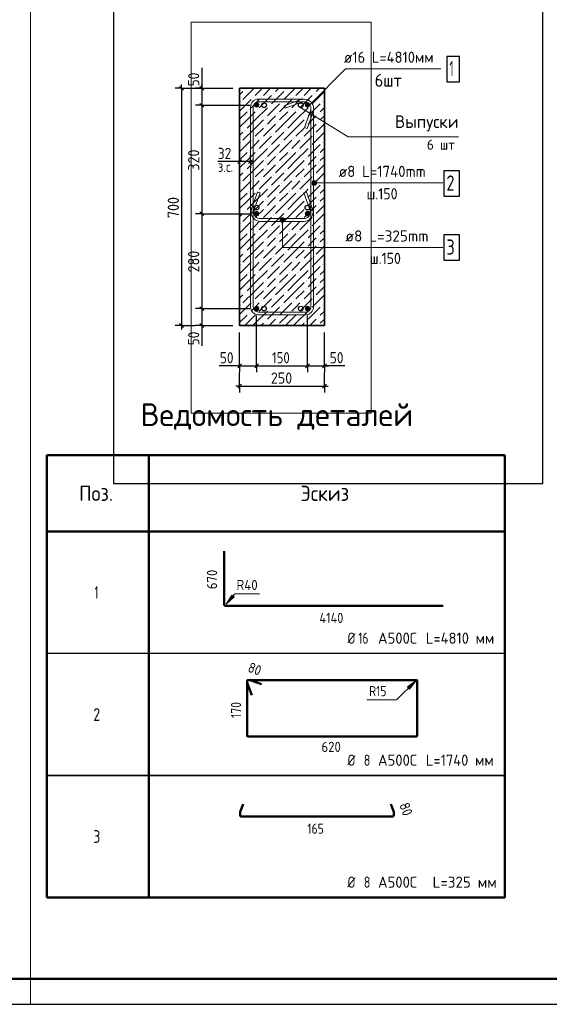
# Model space of a CAD drawing. Header units: millimetres. Extents: x 0 to 50400, y 0 to 35652.
# Tile 3 of 8: x 14958 to 27448, y 0 to 23239. Entities that reach past the tile are written whole.
import ezdxf

# ---------------------------------------------------------------- set-up
doc = ezdxf.new("R2010")
doc.units = ezdxf.units.MM
doc.linetypes.add('______2', pattern=[324, 240, -84])
for name, color, linetype, lineweight in [('Standard', 7, 'Continuous', 25), ('ДОП Верх по Х', 7, 'Continuous', 25), ('ЖБ Пилон', 7, 'Continuous', 35), ('Позиционная метка диаметр_ шаг', 7, 'Continuous', 13), ('Позиционная метка линия выноска', 7, 'Continuous', 13), ('Размерная линия_ общее', 7, 'Continuous', 13)]:
    doc.layers.add(name, color=color, linetype=linetype, lineweight=lineweight)
doc.layers.add('Размерная выноска', color=7, linetype='Continuous')
doc.layers.add('Стена фоновая арматура Х1', color=7, linetype='______2', true_color=0xa0a0a0)
doc.layers.add('Стена Хомут', color=7, linetype='______2', true_color=0xa0a0a0)
doc.styles.add('ISOCPEUR', font='txt')

msp = doc.modelspace()

# ---------------------------------------------------------------- hatches: boundary and pattern name
at = {"layer": 'Standard', "linetype": 'Continuous', "lineweight": 13, "transparency": 33554687}
for points in [[(19962, 9660), (19831, 9442), (20018, 9615)], [(24153, 7439), (24306, 7643), (24102, 7490)]]:
    msp.add_hatch(color=7, dxfattribs=at).paths.add_polyline_path(points)
at = {"layer": 'ЖБ Пилон', "linetype": 'Continuous', "lineweight": 18, "transparency": 33554687}
for points in [[(20272, 21585), (20264, 21593), (20272, 21601), (20280, 21593)], [(20464, 21393), (20456, 21401), (20464, 21409), (20472, 21401)], [(20656, 21393), (20648, 21401), (20656, 21409), (20664, 21401)], [(20944, 21489), (20936, 21497), (20944, 21505), (20952, 21497)], [(21232, 21585), (21224, 21593), (21232, 21601), (21240, 21593)], [(21424, 21393), (21416, 21401), (21424, 21409), (21432, 21401)], [(21616, 21393), (21608, 21401), (21616, 21409), (21624, 21401)], [(21904, 21489), (21896, 21497), (21904, 21505), (21912, 21497)], [(20176, 21297), (20168, 21305), (20176, 21313), (20184, 21305)], [(20848, 21201), (20840, 21209), (20848, 21217), (20856, 21209)], [(21136, 21297), (21128, 21305), (21136, 21313), (21144, 21305)], [(21808, 21201), (21800, 21209), (21808, 21217), (21816, 21209)], [(22096, 21297), (22088, 21305), (22096, 21313), (22104, 21305)], [(20368, 21105), (20360, 21113), (20368, 21121), (20376, 21113)], [(20560, 21105), (20552, 21113), (20560, 21121), (20568, 21113)], [(20752, 20913), (20744, 20921), (20752, 20929), (20760, 20921)], [(21040, 21009), (21032, 21017), (21040, 21025), (21048, 21017)], [(21328, 21105), (21320, 21113), (21328, 21121), (21336, 21113)], [(21520, 21105), (21512, 21113), (21520, 21121), (21528, 21113)], [(21712, 20913), (21704, 20921), (21712, 20929), (21720, 20921)], [(22000, 21009), (21992, 21017), (22000, 21025), (22008, 21017)], [(20752, 20721), (20744, 20729), (20752, 20737), (20760, 20729)], [(21040, 20817), (21032, 20825), (21040, 20833), (21048, 20825)], [(21712, 20721), (21704, 20729), (21712, 20737), (21720, 20729)], [(22000, 20817), (21992, 20825), (22000, 20833), (22008, 20825)], [(20272, 20625), (20264, 20633), (20272, 20641), (20280, 20633)], [(20944, 20529), (20936, 20537), (20944, 20545), (20952, 20537)], [(21232, 20625), (21224, 20633), (21232, 20641), (21240, 20633)], [(21904, 20529), (21896, 20537), (21904, 20545), (21912, 20537)], [(20176, 20337), (20168, 20345), (20176, 20353), (20184, 20345)], [(20464, 20433), (20456, 20441), (20464, 20449), (20472, 20441)], [(20656, 20433), (20648, 20441), (20656, 20449), (20664, 20441)], [(20848, 20241), (20840, 20249), (20848, 20257), (20856, 20249)], [(21136, 20337), (21128, 20345), (21136, 20353), (21144, 20345)], [(21424, 20433), (21416, 20441), (21424, 20449), (21432, 20441)], [(21616, 20433), (21608, 20441), (21616, 20449), (21624, 20441)], [(21808, 20241), (21800, 20249), (21808, 20257), (21816, 20249)], [(22096, 20337), (22088, 20345), (22096, 20353), (22104, 20345)], [(20368, 20145), (20360, 20153), (20368, 20161), (20376, 20153)], [(20560, 20145), (20552, 20153), (20560, 20161), (20568, 20153)], [(21040, 20049), (21032, 20057), (21040, 20065), (21048, 20057)], [(21328, 20145), (21320, 20153), (21328, 20161), (21336, 20153)], [(21520, 20145), (21512, 20153), (21520, 20161), (21528, 20153)], [(22000, 20049), (21992, 20057), (22000, 20065), (22008, 20057)], [(20752, 19953), (20744, 19961), (20752, 19969), (20760, 19961)], [(20752, 19761), (20744, 19769), (20752, 19777), (20760, 19769)], [(21040, 19857), (21032, 19865), (21040, 19873), (21048, 19865)], [(21712, 19953), (21704, 19961), (21712, 19969), (21720, 19961)], [(21712, 19761), (21704, 19769), (21712, 19777), (21720, 19769)], [(22000, 19857), (21992, 19865), (22000, 19873), (22008, 19865)], [(20272, 19665), (20264, 19673), (20272, 19681), (20280, 19673)], [(20944, 19569), (20936, 19577), (20944, 19585), (20952, 19577)], [(21232, 19665), (21224, 19673), (21232, 19681), (21240, 19673)], [(21904, 19569), (21896, 19577), (21904, 19585), (21912, 19577)], [(20176, 19377), (20168, 19385), (20176, 19393), (20184, 19385)], [(20464, 19473), (20456, 19481), (20464, 19489), (20472, 19481)], [(20656, 19473), (20648, 19481), (20656, 19489), (20664, 19481)], [(20848, 19281), (20840, 19289), (20848, 19297), (20856, 19289)], [(21136, 19377), (21128, 19385), (21136, 19393), (21144, 19385)], [(21424, 19473), (21416, 19481), (21424, 19489), (21432, 19481)], [(21616, 19473), (21608, 19481), (21616, 19489), (21624, 19481)], [(21808, 19281), (21800, 19289), (21808, 19297), (21816, 19289)], [(22096, 19377), (22088, 19385), (22096, 19393), (22104, 19385)], [(20368, 19185), (20360, 19193), (20368, 19201), (20376, 19193)], [(20560, 19185), (20552, 19193), (20560, 19201), (20568, 19193)], [(21040, 19089), (21032, 19097), (21040, 19105), (21048, 19097)], [(21328, 19185), (21320, 19193), (21328, 19201), (21336, 19193)], [(21520, 19185), (21512, 19193), (21520, 19201), (21528, 19193)], [(22000, 19089), (21992, 19097), (22000, 19105), (22008, 19097)], [(20752, 18993), (20744, 19001), (20752, 19009), (20760, 19001)], [(21040, 18897), (21032, 18905), (21040, 18913), (21048, 18905)], [(21712, 18993), (21704, 19001), (21712, 19009), (21720, 19001)], [(22000, 18897), (21992, 18905), (22000, 18913), (22008, 18905)], [(20272, 18705), (20264, 18713), (20272, 18721), (20280, 18713)], [(20752, 18801), (20744, 18809), (20752, 18817), (20760, 18809)], [(20944, 18609), (20936, 18617), (20944, 18625), (20952, 18617)], [(21232, 18705), (21224, 18713), (21232, 18721), (21240, 18713)], [(21712, 18801), (21704, 18809), (21712, 18817), (21720, 18809)], [(21904, 18609), (21896, 18617), (21904, 18625), (21912, 18617)], [(20176, 18417), (20168, 18425), (20176, 18433), (20184, 18425)], [(20464, 18513), (20456, 18521), (20464, 18529), (20472, 18521)], [(20656, 18513), (20648, 18521), (20656, 18529), (20664, 18521)], [(21136, 18417), (21128, 18425), (21136, 18433), (21144, 18425)], [(21424, 18513), (21416, 18521), (21424, 18529), (21432, 18521)], [(21616, 18513), (21608, 18521), (21616, 18529), (21624, 18521)], [(22096, 18417), (22088, 18425), (22096, 18433), (22104, 18425)], [(20368, 18225), (20360, 18233), (20368, 18241), (20376, 18233)], [(20560, 18225), (20552, 18233), (20560, 18241), (20568, 18233)], [(20848, 18321), (20840, 18329), (20848, 18337), (20856, 18329)], [(21040, 18129), (21032, 18137), (21040, 18145), (21048, 18137)], [(21328, 18225), (21320, 18233), (21328, 18241), (21336, 18233)], [(21520, 18225), (21512, 18233), (21520, 18241), (21528, 18233)], [(21808, 18321), (21800, 18329), (21808, 18337), (21816, 18329)], [(22000, 18129), (21992, 18137), (22000, 18145), (22008, 18137)], [(20752, 18033), (20744, 18041), (20752, 18049), (20760, 18041)], [(21040, 17937), (21032, 17945), (21040, 17953), (21048, 17945)], [(21712, 18033), (21704, 18041), (21712, 18049), (21720, 18041)], [(22000, 17937), (21992, 17945), (22000, 17953), (22008, 17945)], [(20272, 17745), (20264, 17753), (20272, 17761), (20280, 17753)], [(20752, 17841), (20744, 17849), (20752, 17857), (20760, 17849)], [(20944, 17649), (20936, 17657), (20944, 17665), (20952, 17657)], [(21232, 17745), (21224, 17753), (21232, 17761), (21240, 17753)], [(21712, 17841), (21704, 17849), (21712, 17857), (21720, 17849)], [(21904, 17649), (21896, 17657), (21904, 17665), (21912, 17657)], [(20176, 17457), (20168, 17465), (20176, 17473), (20184, 17465)], [(20464, 17553), (20456, 17561), (20464, 17569), (20472, 17561)], [(20656, 17553), (20648, 17561), (20656, 17569), (20664, 17561)], [(21136, 17457), (21128, 17465), (21136, 17473), (21144, 17465)], [(21424, 17553), (21416, 17561), (21424, 17569), (21432, 17561)], [(21616, 17553), (21608, 17561), (21616, 17569), (21624, 17561)], [(22096, 17457), (22088, 17465), (22096, 17473), (22104, 17465)], [(20368, 17265), (20360, 17273), (20368, 17281), (20376, 17273)], [(20560, 17265), (20552, 17273), (20560, 17281), (20568, 17273)], [(20848, 17361), (20840, 17369), (20848, 17377), (20856, 17369)], [(21328, 17265), (21320, 17273), (21328, 17281), (21336, 17273)], [(21520, 17265), (21512, 17273), (21520, 17281), (21528, 17273)], [(21808, 17361), (21800, 17369), (21808, 17377), (21816, 17369)], [(20752, 17073), (20744, 17081), (20752, 17089), (20760, 17081)], [(21040, 17169), (21032, 17177), (21040, 17185), (21048, 17177)], [(21040, 16977), (21032, 16985), (21040, 16993), (21048, 16985)], [(21712, 17073), (21704, 17081), (21712, 17089), (21720, 17081)], [(22000, 17169), (21992, 17177), (22000, 17185), (22008, 17177)], [(22000, 16977), (21992, 16985), (22000, 16993), (22008, 16985)], [(20272, 16785), (20264, 16793), (20272, 16801), (20280, 16793)], [(20752, 16881), (20744, 16889), (20752, 16897), (20760, 16889)], [(21232, 16785), (21224, 16793), (21232, 16801), (21240, 16793)], [(21712, 16881), (21704, 16889), (21712, 16897), (21720, 16889)], [(20176, 16497), (20168, 16505), (20176, 16513), (20184, 16505)], [(20464, 16593), (20456, 16601), (20464, 16609), (20472, 16601)], [(20656, 16593), (20648, 16601), (20656, 16609), (20664, 16601)], [(20944, 16689), (20936, 16697), (20944, 16705), (20952, 16697)], [(21136, 16497), (21128, 16505), (21136, 16513), (21144, 16505)], [(21424, 16593), (21416, 16601), (21424, 16609), (21432, 16601)], [(21616, 16593), (21608, 16601), (21616, 16609), (21624, 16601)], [(21904, 16689), (21896, 16697), (21904, 16705), (21912, 16697)], [(22096, 16497), (22088, 16505), (22096, 16513), (22104, 16505)], [(20368, 16305), (20360, 16313), (20368, 16321), (20376, 16313)], [(20560, 16305), (20552, 16313), (20560, 16321), (20568, 16313)], [(20848, 16401), (20840, 16409), (20848, 16417), (20856, 16409)], [(21328, 16305), (21320, 16313), (21328, 16321), (21336, 16313)], [(21520, 16305), (21512, 16313), (21520, 16321), (21528, 16313)], [(21808, 16401), (21800, 16409), (21808, 16417), (21816, 16409)], [(20752, 16113), (20744, 16121), (20752, 16129), (20760, 16121)], [(21040, 16209), (21032, 16217), (21040, 16225), (21048, 16217)], [(21712, 16113), (21704, 16121), (21712, 16129), (21720, 16121)], [(22000, 16209), (21992, 16217), (22000, 16225), (22008, 16217)], [(21036, 16020), (21032, 16025), (21040, 16033), (21048, 16025), (21043, 16020)], [(21996, 16020), (21992, 16025), (22000, 16033), (22008, 16025), (22003, 16020)]]:
    msp.add_hatch(color=7, dxfattribs=at).paths.add_polyline_path(points, flags=16)
at = {"layer": 'Позиционная метка линия выноска', "linetype": 'Continuous', "lineweight": 13, "transparency": 33554687}
for points in [[(21862, 19359), (21862, 19413), (21855, 19386)], [(21862, 19413), (21882, 19339), (21882, 19432)], [(21862, 19413), (21862, 19359), (21882, 19339)], [(21882, 19432), (21909, 19332), (21909, 19440)], [(21882, 19432), (21882, 19339), (21909, 19332)], [(21909, 19440), (21909, 19332), (21936, 19339)], [(21909, 19440), (21936, 19339), (21936, 19432)], [(21936, 19432), (21936, 19339), (21955, 19359)], [(21936, 19432), (21955, 19359), (21955, 19413)], [(21955, 19413), (21955, 19359), (21963, 19386)], [(21200, 18538), (21107, 18538), (21100, 18511)], [(21200, 18538), (21100, 18511), (21208, 18511)], [(21208, 18511), (21100, 18511), (21107, 18484)], [(21181, 18558), (21127, 18558), (21107, 18538)], [(21181, 18558), (21107, 18538), (21200, 18538)], [(21208, 18511), (21107, 18484), (21200, 18484)], [(21200, 18484), (21107, 18484), (21127, 18465)], [(21127, 18558), (21181, 18558), (21154, 18565)], [(21200, 18484), (21127, 18465), (21181, 18465)], [(21181, 18465), (21127, 18465), (21154, 18457)]]:
    msp.add_hatch(color=7, dxfattribs=at).paths.add_polyline_path(points)
at = {"layer": 'Стена фоновая арматура Х1', "linetype": 'Continuous', "lineweight": 18, "transparency": 33554687}
for points in [[(20609, 21229), (20605, 21254), (20591, 21275), (20570, 21288), (20545, 21293), (20521, 21288), (20500, 21275), (20486, 21254), (20481, 21229), (20486, 21205), (20500, 21184), (20521, 21170), (20545, 21165), (20570, 21170), (20591, 21184), (20605, 21205)], [(21809, 21229), (21805, 21254), (21791, 21275), (21770, 21288), (21745, 21293), (21721, 21288), (21700, 21275), (21686, 21254), (21681, 21229), (21686, 21205), (21700, 21184), (21721, 21170), (21745, 21165), (21770, 21170), (21791, 21184), (21805, 21205)], [(20609, 18660), (20605, 18685), (20591, 18706), (20570, 18720), (20545, 18724), (20521, 18720), (20500, 18706), (20486, 18685), (20481, 18660), (20486, 18636), (20500, 18615), (20521, 18601), (20545, 18596), (20570, 18601), (20591, 18615), (20605, 18636)], [(21809, 18660), (21805, 18685), (21791, 18706), (21770, 18720), (21745, 18724), (21721, 18720), (21700, 18706), (21686, 18685), (21681, 18660), (21686, 18636), (21700, 18615), (21721, 18601), (21745, 18596), (21770, 18601), (21791, 18615), (21805, 18636)], [(20609, 16420), (20605, 16445), (20591, 16466), (20570, 16480), (20545, 16484), (20521, 16480), (20500, 16466), (20486, 16445), (20481, 16420), (20486, 16396), (20500, 16375), (20521, 16361), (20545, 16356), (20570, 16361), (20591, 16375), (20605, 16396)], [(21809, 16420), (21805, 16445), (21791, 16466), (21770, 16480), (21745, 16484), (21721, 16480), (21700, 16466), (21686, 16445), (21681, 16420), (21686, 16396), (21700, 16375), (21721, 16361), (21745, 16356), (21770, 16361), (21791, 16375), (21805, 16396)]]:
    msp.add_hatch(color=7, dxfattribs=at).paths.add_polyline_path(points)

# ---------------------------------------------------------------- linework, layer by layer
at = {"layer": 'Standard', "color": 7, "linetype": 'Continuous', "lineweight": -3, "transparency": 33554687}
for p, q in [((18773, 21620), (18623, 21620)), ((18773, 21620), (18773, 21710)), ((18773, 21620), (18923, 21620)), ((18773, 21620), (19985, 21620)), ((18773, 21620), (18773, 16020)), ((19253, 21620), (19103, 21620)), ((19253, 21620), (19253, 21710)), ((19253, 21620), (19403, 21620)), ((19253, 21620), (19985, 21620)), ((19253, 21620), (19253, 21220)), ((19253, 21220), (19103, 21220)), ((19253, 21220), (19403, 21220)), ((19253, 21220), (20385, 21220)), ((19253, 21220), (19253, 18660)), ((20145, 19890), (20145, 20040)), ((20402, 19890), (20402, 20040)), ((20145, 19890), (20055, 19890)), ((20145, 19890), (20145, 19740)), ((20402, 19890), (20145, 19890)), ((20402, 19890), (20402, 19740)), ((20402, 19890), (20492, 19890)), ((19253, 18660), (19103, 18660)), ((19253, 18660), (19403, 18660)), ((19253, 18660), (20385, 18660)), ((19253, 18660), (19253, 16420)), ((19253, 16420), (19103, 16420)), ((19253, 16420), (19403, 16420)), ((19253, 16420), (20385, 16420)), ((19253, 16420), (19253, 16020)), ((18773, 16020), (18623, 16020)), ((18773, 16020), (18923, 16020)), ((18773, 16020), (19093, 16020)), ((18773, 16020), (18773, 15930)), ((19253, 16020), (19103, 16020)), ((19253, 16020), (19403, 16020)), ((19253, 16020), (19985, 16020)), ((19253, 16020), (19253, 15930)), ((20145, 15069), (20145, 15219)), ((20545, 15069), (20545, 15219)), ((21745, 15069), (21745, 15219)), ((22145, 15069), (22145, 15219)), ((20145, 15069), (20055, 15069)), ((20145, 15069), (20145, 14919)), ((20145, 15069), (20545, 15069)), ((20145, 14589), (20145, 14909)), ((20545, 15069), (20545, 14919)), ((20545, 15069), (21745, 15069)), ((21745, 15069), (21745, 14919)), ((21745, 15069), (22145, 15069)), ((22145, 15069), (22145, 14919)), ((22145, 15069), (22235, 15069)), ((22145, 14589), (22145, 14909)), ((20145, 14589), (20145, 14739)), ((22145, 14589), (22145, 14739)), ((20145, 14589), (20055, 14589)), ((20145, 14589), (20145, 14439)), ((20145, 14589), (22145, 14589)), ((22145, 14589), (22145, 14439)), ((22145, 14589), (22235, 14589)), ((26400, 8280), (15600, 8280)), ((26400, 5400), (15600, 5400)), ((15600, 5400), (26400, 5400))]:
    msp.add_line(p, q, dxfattribs=at)
at = {"layer": 'Standard', "color": 7, "linetype": 'Continuous', "lineweight": 25, "transparency": 33554687}
for p, q in [((18728, 21665), (18818, 21575)), ((19208, 21665), (19298, 21575)), ((19208, 21265), (19298, 21175)), ((20190, 19935), (20100, 19845)), ((20447, 19935), (20357, 19845)), ((19208, 18705), (19298, 18615)), ((19208, 16465), (19298, 16375)), ((18728, 16065), (18818, 15975)), ((19208, 16065), (19298, 15975)), ((20100, 15024), (20190, 15114)), ((20500, 15024), (20590, 15114)), ((21700, 15024), (21790, 15114)), ((22100, 15024), (22190, 15114)), ((20100, 14544), (20190, 14634)), ((22100, 14544), (22190, 14634))]:
    msp.add_line(p, q, dxfattribs=at)
at = {"layer": 'Standard', "color": 7, "linetype": 'Continuous', "lineweight": 50, "transparency": 33554687}
for p, q in [((15600, 12960), (26400, 12960)), ((15600, 2520), (15600, 12960)), ((18000, 2520), (18000, 12960)), ((26400, 5400), (26400, 12960)), ((26400, 2520), (26400, 12960)), ((26400, 11160), (15600, 11160)), ((15600, 2520), (26400, 2520))]:
    msp.add_line(p, q, dxfattribs=at)
at = {"layer": 'Standard', "color": 7, "linetype": 'Continuous', "lineweight": 13, "transparency": 33554687}
for p, q in [((19962, 9660), (19831, 9442)), ((19831, 9442), (20018, 9615)), ((20018, 9615), (19962, 9660)), ((19990, 9638), (20001, 9652)), ((19831, 9442), (19831, 9442)), ((19831, 9442), (19831, 9442)), ((19831, 9442), (19831, 9442)), ((24306, 7643), (24102, 7490)), ((24102, 7490), (24153, 7439)), ((24128, 7465), (24115, 7452)), ((24153, 7439), (24306, 7643)), ((24306, 7643), (24306, 7643)), ((24306, 7643), (24306, 7643)), ((24306, 7643), (24306, 7643))]:
    msp.add_line(p, q, dxfattribs=at)
at = {"layer": 'Standard', "color": 7, "linetype": 'Continuous', "lineweight": 25, "transparency": 33554687}
msp.add_lwpolyline([(0, 0), (50400, 0), (50400, 35640), (0, 35640), (0, 0)], close=True, dxfattribs=at)
at = {"layer": 'Standard', "color": 220, "linetype": 'Continuous', "lineweight": 13, "transparency": 33554687}
for points in [[(50400, 35640), (0, 35640), (0, 0), (50400, 0), (50400, 35640)], [(50400, 35640), (15209, 35640), (15209, 0), (50400, 0), (50400, 35640)]]:
    msp.add_lwpolyline(points, dxfattribs=at)
at = {"layer": 'Standard', "color": 7, "linetype": 'Continuous', "lineweight": -3, "transparency": 33554687}
for points in [[(17169, 35652), (17169, 12290), (27296, 12290), (27296, 35652)], [(20545, 15069), (20545, 15090), (20545, 15090), (20545, 15090), (20545, 15090), (20545, 16260)], [(21745, 15069), (21745, 15090), (21745, 15090), (21745, 16260)], [(20145, 15069), (20145, 15090), (20145, 15090), (20145, 15090), (20145, 15090), (20145, 15860)], [(22145, 15069), (22145, 15090), (22145, 15090), (22145, 15860)]]:
    msp.add_lwpolyline(points, dxfattribs=at)
at = {"layer": 'Standard', "color": 7, "linetype": 'Continuous', "lineweight": 50, "transparency": 33554687}
msp.add_lwpolyline([(2400, 35040), (49800, 35040), (49800, 600), (2400, 600), (2400, 35040)], close=True, dxfattribs=at)
at = {"layer": 'Standard', "color": 254, "linetype": 'Continuous', "lineweight": 13, "true_color": 0xc4c4ff, "transparency": 33554687}
msp.add_lwpolyline([(23244, 13956), (23244, 23182), (19004, 23182), (19004, 13956), (23244, 13956)], dxfattribs=at)
at = {"layer": 'Standard', "color": 7, "linetype": 'Continuous', "lineweight": 13, "transparency": 33554687}
for points in [[(21542, 21188), (22704, 20476), (25307, 20476)], [(20611, 9690), (20032, 9690), (19831, 9442)], [(23147, 7184), (23847, 7184), (24306, 7643)]]:
    msp.add_lwpolyline(points, dxfattribs=at)
at = {"layer": 'ДОП Верх по Х', "color": 7, "linetype": 'Continuous', "lineweight": 50, "transparency": 33554687}
for p, q in [((19781, 9433), (19781, 10695)), ((24948, 9403), (19810, 9403)), ((20325, 7643), (20325, 6331)), ((20325, 7643), (20325, 7591)), ((20326, 7587), (20433, 7293)), ((20388, 7654), (20337, 7654)), ((24317, 7654), (20337, 7654)), ((20661, 7556), (20393, 7654)), ((24329, 6331), (24329, 7643)), ((20337, 6320), (24317, 6320)), ((20160, 4544), (20226, 4726)), ((23712, 4726), (23778, 4544)), ((20158, 4453), (20158, 4537)), ((23760, 4434), (20178, 4434)), ((23779, 4537), (23779, 4453))]:
    msp.add_line(p, q, dxfattribs=at)
for centre, radius, start, end in [((19810, 9433), 29.7, 180, 270), ((20337, 7643), 11.8, 90, 180), ((20337, 7643), 11.8, 90, 180), ((20337, 7591), 11.8, 180, 200), ((20388, 7643), 11.8, 70, 90), ((24317, 7643), 11.5, 0, 90), ((20337, 6331), 11.5, 180, 270), ((24317, 6331), 11.5, 270, 0), ((20178, 4537), 19.2, 160, 180), ((20178, 4453), 19.2, 180, 270), ((23760, 4453), 19.2, 270, 0), ((23760, 4537), 19.2, 0, 20)]:
    msp.add_arc(centre, radius, start, end, dxfattribs=at)
at = {"layer": 'ЖБ Пилон', "color": 7, "linetype": 'Continuous', "lineweight": 35, "transparency": 33554687}
for p, q in [((20145, 21620), (20145, 16020)), ((22145, 21620), (20145, 21620)), ((22145, 16020), (22145, 21620)), ((20145, 16020), (22145, 16020))]:
    msp.add_line(p, q, dxfattribs=at)
at = {"layer": 'ЖБ Пилон', "color": 9, "linetype": 'Continuous', "lineweight": 18, "true_color": 0xc7c7c7, "transparency": 33554687}
for p, q in [((20491, 21620), (20224, 21353)), ((20512, 21449), (20683, 21620)), ((20704, 21449), (20875, 21620)), ((21067, 21620), (20992, 21545)), ((21451, 21620), (21184, 21353)), ((21472, 21449), (21643, 21620)), ((21664, 21449), (21835, 21620)), ((22027, 21620), (21952, 21545)), ((20145, 21467), (20224, 21545)), ((20608, 21161), (20896, 21449)), ((20896, 21257), (21184, 21545)), ((21568, 21161), (21856, 21449)), ((21856, 21257), (22144, 21545)), ((20145, 21083), (20416, 21353)), ((20512, 21257), (20416, 21161)), ((20608, 21353), (20512, 21257)), ((20512, 20873), (20800, 21161)), ((20800, 20969), (21088, 21257)), ((21088, 21065), (21376, 21353)), ((21472, 21257), (21376, 21161)), ((21568, 21353), (21472, 21257)), ((21472, 20873), (21760, 21161)), ((21760, 20969), (22048, 21257)), ((22048, 21065), (22145, 21163)), ((22145, 21355), (22144, 21353)), ((20145, 20891), (20320, 21065)), ((20320, 20873), (20512, 21065)), ((20992, 20969), (20896, 20873)), ((21088, 20873), (21280, 21065)), ((21280, 20873), (21472, 21065)), ((21952, 20969), (21856, 20873)), ((22048, 20873), (22145, 20971)), ((20320, 20873), (20145, 20699)), ((20320, 20681), (20512, 20873)), ((20512, 20681), (20704, 20873)), ((20704, 20489), (20992, 20777)), ((20896, 20873), (20800, 20777)), ((21280, 20873), (20992, 20585)), ((21280, 20681), (21472, 20873)), ((21472, 20681), (21664, 20873)), ((21664, 20489), (21952, 20777)), ((21856, 20873), (21760, 20777)), ((22145, 20779), (21952, 20585)), ((20145, 20507), (20224, 20585)), ((20512, 20681), (20224, 20393)), ((20512, 20489), (20704, 20681)), ((20608, 20201), (20896, 20489)), ((20896, 20297), (21184, 20585)), ((21472, 20681), (21184, 20393)), ((21472, 20489), (21664, 20681)), ((21568, 20201), (21856, 20489)), ((21856, 20297), (22144, 20585)), ((20145, 20123), (20416, 20393)), ((20512, 20297), (20416, 20201)), ((20608, 20393), (20512, 20297)), ((20800, 20009), (21088, 20297)), ((21088, 20105), (21376, 20393)), ((21472, 20297), (21376, 20201)), ((21568, 20393), (21472, 20297)), ((21760, 20009), (22048, 20297)), ((22145, 20395), (22144, 20393)), ((20145, 19931), (20320, 20105)), ((20320, 19913), (20512, 20105)), ((20512, 19913), (20800, 20201)), ((20992, 20009), (20896, 19913)), ((21088, 19913), (21280, 20105)), ((21280, 19913), (21472, 20105)), ((21472, 19913), (21760, 20201)), ((21952, 20009), (21856, 19913)), ((22048, 20105), (22145, 20203)), ((22048, 19913), (22145, 20011)), ((20320, 19913), (20145, 19739)), ((20320, 19721), (20512, 19913)), ((20512, 19721), (20704, 19913)), ((20704, 19529), (20992, 19817)), ((20896, 19913), (20800, 19817)), ((21280, 19913), (20992, 19625)), ((21280, 19721), (21472, 19913)), ((21472, 19721), (21664, 19913)), ((21664, 19529), (21952, 19817)), ((21856, 19913), (21760, 19817)), ((22145, 19819), (21952, 19625)), ((20145, 19547), (20224, 19625)), ((20512, 19721), (20224, 19433)), ((20512, 19529), (20704, 19721)), ((20608, 19241), (20896, 19529)), ((20896, 19337), (21184, 19625)), ((21472, 19721), (21184, 19433)), ((21472, 19529), (21664, 19721)), ((21568, 19241), (21856, 19529)), ((21856, 19337), (22144, 19625)), ((20145, 19163), (20416, 19433)), ((20512, 19337), (20416, 19241)), ((20608, 19433), (20512, 19337)), ((20800, 19049), (21088, 19337)), ((21088, 19145), (21376, 19433)), ((21472, 19337), (21376, 19241)), ((21568, 19433), (21472, 19337)), ((21760, 19049), (22048, 19337)), ((22145, 19435), (22144, 19433)), ((20145, 18971), (20320, 19145)), ((20320, 18953), (20512, 19145)), ((20512, 18953), (20800, 19241)), ((21088, 18953), (21280, 19145)), ((21280, 18953), (21472, 19145)), ((21472, 18953), (21760, 19241)), ((22048, 19145), (22145, 19243)), ((20320, 18953), (20145, 18779)), ((20320, 18761), (20512, 18953)), ((20512, 18761), (20704, 18953)), ((20704, 18569), (20992, 18857)), ((20896, 18953), (20800, 18857)), ((20992, 19049), (20896, 18953)), ((21280, 18953), (20992, 18665)), ((21280, 18761), (21472, 18953)), ((21472, 18761), (21664, 18953)), ((21664, 18569), (21952, 18857)), ((21856, 18953), (21760, 18857)), ((21952, 19049), (21856, 18953)), ((22145, 18859), (21952, 18665)), ((22048, 18953), (22145, 19051)), ((20145, 18587), (20224, 18665)), ((20512, 18761), (20224, 18473)), ((20512, 18569), (20704, 18761)), ((20896, 18377), (21184, 18665)), ((21472, 18761), (21184, 18473)), ((21472, 18569), (21664, 18761)), ((21856, 18377), (22144, 18665)), ((20145, 18203), (20416, 18473)), ((20512, 18377), (20416, 18281)), ((20608, 18473), (20512, 18377)), ((20608, 18281), (20896, 18569)), ((20800, 18089), (21088, 18377)), ((21088, 18185), (21376, 18473)), ((21472, 18377), (21376, 18281)), ((21568, 18473), (21472, 18377)), ((21568, 18281), (21856, 18569)), ((21760, 18089), (22048, 18377)), ((22145, 18475), (22144, 18473)), ((20145, 18011), (20320, 18185)), ((20320, 17993), (20512, 18185)), ((20512, 17993), (20800, 18281)), ((21088, 17993), (21280, 18185)), ((21280, 17993), (21472, 18185)), ((21472, 17993), (21760, 18281)), ((22048, 18185), (22145, 18283)), ((20320, 17993), (20145, 17819)), ((20320, 17801), (20512, 17993)), ((20512, 17801), (20704, 17993)), ((20704, 17609), (20992, 17897)), ((20896, 17993), (20800, 17897)), ((20992, 18089), (20896, 17993)), ((21280, 17993), (20992, 17705)), ((21280, 17801), (21472, 17993)), ((21472, 17801), (21664, 17993)), ((21664, 17609), (21952, 17897)), ((21856, 17993), (21760, 17897)), ((21952, 18089), (21856, 17993)), ((22145, 17899), (21952, 17705)), ((22048, 17993), (22145, 18091)), ((20145, 17627), (20224, 17705)), ((20512, 17801), (20224, 17513)), ((20512, 17609), (20704, 17801)), ((20896, 17417), (21184, 17705)), ((21472, 17801), (21184, 17513)), ((21472, 17609), (21664, 17801)), ((21856, 17417), (22144, 17705)), ((20145, 17243), (20416, 17513)), ((20608, 17513), (20512, 17417)), ((20608, 17321), (20896, 17609)), ((21088, 17225), (21376, 17513)), ((21568, 17513), (21472, 17417)), ((21568, 17321), (21856, 17609)), ((22145, 17515), (22144, 17513)), ((20145, 17051), (20320, 17225)), ((20320, 17033), (20512, 17225)), ((20512, 17417), (20416, 17321)), ((20512, 17033), (20800, 17321)), ((20800, 17129), (21088, 17417)), ((21088, 17033), (21280, 17225)), ((21280, 17033), (21472, 17225)), ((21472, 17417), (21376, 17321)), ((21472, 17033), (21760, 17321)), ((21760, 17129), (22048, 17417)), ((22048, 17225), (22145, 17323)), ((20320, 17033), (20145, 16859)), ((20320, 16841), (20512, 17033)), ((20512, 16841), (20704, 17033)), ((20896, 17033), (20800, 16937)), ((20992, 17129), (20896, 17033)), ((21280, 17033), (20992, 16745)), ((21280, 16841), (21472, 17033)), ((21472, 16841), (21664, 17033)), ((21856, 17033), (21760, 16937)), ((21952, 17129), (21856, 17033)), ((22048, 17033), (22145, 17131)), ((20145, 16667), (20224, 16745)), ((20512, 16841), (20224, 16553)), ((20512, 16649), (20704, 16841)), ((20704, 16649), (20992, 16937)), ((20896, 16457), (21184, 16745)), ((21472, 16841), (21184, 16553)), ((21472, 16649), (21664, 16841)), ((21664, 16649), (21952, 16937)), ((21856, 16457), (22144, 16745)), ((22145, 16939), (21952, 16745)), ((20145, 16283), (20416, 16553)), ((20608, 16553), (20512, 16457)), ((20608, 16361), (20896, 16649)), ((21088, 16265), (21376, 16553)), ((21568, 16553), (21472, 16457)), ((21568, 16361), (21856, 16649)), ((22145, 16555), (22144, 16553)), ((20512, 16457), (20416, 16361)), ((20512, 16073), (20800, 16361)), ((20800, 16169), (21088, 16457)), ((21472, 16457), (21376, 16361)), ((21472, 16073), (21760, 16361)), ((21760, 16169), (22048, 16457)), ((22048, 16265), (22145, 16363)), ((20145, 16091), (20320, 16265)), ((20320, 16073), (20267, 16020)), ((20320, 16073), (20512, 16265)), ((20459, 16020), (20512, 16073)), ((20651, 16020), (20704, 16073)), ((20896, 16073), (20843, 16020)), ((20992, 16169), (20896, 16073)), ((21088, 16073), (21280, 16265)), ((21280, 16073), (21227, 16020)), ((21280, 16073), (21472, 16265)), ((21419, 16020), (21472, 16073)), ((21611, 16020), (21664, 16073)), ((21856, 16073), (21803, 16020)), ((21952, 16169), (21856, 16073)), ((22048, 16073), (22145, 16171))]:
    msp.add_line(p, q, dxfattribs=at)
at = {"layer": 'Позиционная метка линия выноска', "color": 7, "linetype": 'Continuous', "lineweight": 13, "transparency": 33554687}
for p, q in [((21797, 21232), (22645, 22080)), ((22645, 22080), (24891, 22080)), ((21855, 19386), (21855, 19386)), ((21909, 19440), (21909, 19440)), ((21909, 19386), (24935, 19386)), ((21909, 19332), (21909, 19332)), ((21963, 19386), (21963, 19386)), ((21100, 18511), (21100, 18511)), ((21154, 18565), (21154, 18565)), ((21154, 18457), (21154, 18457)), ((21208, 18511), (21208, 18511))]:
    msp.add_line(p, q, dxfattribs=at)
msp.add_lwpolyline([(21154, 18511), (21154, 17861), (24935, 17861)], dxfattribs=at)
for centre in [(21909, 19386), (21154, 18511)]:
    msp.add_circle(centre, 54, dxfattribs=at)
at = {"layer": 'Размерная выноска', "color": 7, "linetype": 'Continuous', "lineweight": -3, "transparency": 33554687}
for p, q in [((19253, 22100), (19253, 21620)), ((20145, 19890), (19629, 19890)), ((19253, 16020), (19253, 15540)), ((20145, 15069), (19665, 15069)), ((22625, 15069), (22145, 15069))]:
    msp.add_line(p, q, dxfattribs=at)
at = {"layer": 'Размерная линия_ общее', "color": 253, "linetype": 'Continuous', "lineweight": -3, "true_color": 0xa0a0a0, "transparency": 33554687}
for centre in [(20721, 21220), (21587, 21220), (20545, 18804), (21745, 18804), (20721, 16420), (21587, 16420)]:
    msp.add_circle(centre, 56, dxfattribs=at)
at = {"layer": 'Стена фоновая арматура Х1', "color": 7, "linetype": 'Continuous', "lineweight": 25, "transparency": 33554687}
msp.add_lwpolyline([(25032, 21771), (25332, 21771), (25332, 22371), (25032, 22371), (25032, 21771)], dxfattribs=at)
at = {"layer": 'Стена Хомут', "color": 36, "linetype": 'Continuous', "lineweight": 13, "true_color": 0x6e3c1e, "transparency": 33554687}
for points in [[(21674, 20695), (21816, 21087), (21818, 21093), (21820, 21100), (21822, 21106), (21823, 21113), (21824, 21119), (21825, 21126), (21825, 21132), (21825, 21139), (21825, 21147), (21821, 21176), (21812, 21205), (21797, 21232), (21779, 21253), (21757, 21272), (21730, 21287), (21701, 21296), (21672, 21300), (20586, 21300), (20563, 21297), (20540, 21290), (20519, 21278), (20502, 21264), (20488, 21247), (20476, 21226), (20469, 21203), (20465, 21180), (20465, 16461), (20469, 16438), (20476, 16415), (20488, 16394), (20502, 16377), (20519, 16363), (20540, 16351), (20563, 16344), (20586, 16340), (21705, 16340), (21728, 16344), (21751, 16351), (21772, 16363), (21789, 16377), (21803, 16394), (21815, 16415), (21822, 16438), (21825, 16461), (21825, 21147), (21821, 21176), (21812, 21205), (21797, 21232), (21779, 21253), (21757, 21272), (21730, 21287), (21701, 21296), (21672, 21300), (21664, 21300), (21657, 21300), (21651, 21300), (21644, 21299), (21638, 21298), (21631, 21297), (21625, 21295), (21618, 21293), (21612, 21291), (21220, 21148), (21198, 21209), (21591, 21352), (21600, 21355), (21609, 21357), (21618, 21359), (21627, 21361), (21636, 21362), (21645, 21364), (21654, 21364), (21663, 21364), (21676, 21364), (21715, 21359), (21756, 21346), (21793, 21325), (21824, 21299), (21850, 21268), (21871, 21231), (21884, 21190), (21889, 21151), (21889, 16456), (21885, 16423), (21874, 16389), (21856, 16358), (21834, 16332), (21808, 16310), (21777, 16292), (21743, 16281), (21710, 16276), (20581, 16276), (20548, 16281), (20514, 16292), (20483, 16310), (20457, 16332), (20435, 16358), (20417, 16389), (20406, 16423), (20401, 16456), (20401, 21185), (20406, 21217), (20417, 21252), (20435, 21283), (20457, 21309), (20483, 21331), (20514, 21349), (20548, 21360), (20581, 21364), (21676, 21364), (21715, 21359), (21756, 21346), (21793, 21325), (21824, 21299), (21850, 21268), (21871, 21231), (21884, 21190), (21889, 21151), (21889, 21138), (21889, 21129), (21889, 21120), (21887, 21111), (21886, 21102), (21884, 21092), (21882, 21084), (21880, 21075), (21877, 21066), (21734, 20673), (21674, 20695)], [(20629, 19149), (20487, 18757), (20485, 18750), (20483, 18744), (20481, 18737), (20480, 18731), (20479, 18724), (20478, 18718), (20478, 18711), (20477, 18705), (20477, 18697), (20481, 18668), (20491, 18639), (20506, 18612), (20524, 18590), (20546, 18572), (20573, 18557), (20602, 18547), (20631, 18543), (21660, 18543), (21689, 18547), (21718, 18557), (21745, 18572), (21767, 18590), (21785, 18612), (21800, 18639), (21809, 18668), (21813, 18697), (21813, 18705), (21813, 18711), (21813, 18718), (21812, 18724), (21811, 18731), (21810, 18737), (21808, 18744), (21806, 18750), (21804, 18757), (21662, 19149), (21722, 19171), (21865, 18778), (21868, 18769), (21870, 18760), (21872, 18751), (21874, 18742), (21875, 18733), (21877, 18724), (21877, 18715), (21877, 18706), (21877, 18693), (21872, 18654), (21859, 18613), (21838, 18576), (21812, 18545), (21781, 18519), (21744, 18498), (21703, 18485), (21664, 18479), (20627, 18479), (20588, 18485), (20547, 18498), (20510, 18519), (20479, 18545), (20453, 18576), (20432, 18613), (20419, 18654), (20413, 18693), (20413, 18706), (20414, 18715), (20414, 18724), (20415, 18733), (20417, 18742), (20419, 18751), (20421, 18760), (20423, 18769), (20426, 18778), (20569, 19171), (20629, 19149)]]:
    msp.add_lwpolyline(points, dxfattribs=at)
at = {"layer": 'Стена Хомут', "color": 7, "linetype": 'Continuous', "lineweight": 25, "transparency": 33554687}
for points in [[(24960, 19071), (25332, 19071), (25332, 19671), (24960, 19671), (24960, 19071)], [(24960, 17561), (25332, 17561), (25332, 18161), (24960, 18161), (24960, 17561)]]:
    msp.add_lwpolyline(points, dxfattribs=at)

# ---------------------------------------------------------------- texts
at = {"layer": 'Standard', "color": 7, "linetype": 'Continuous', "lineweight": 25, "transparency": 33554687, "char_height": 264, "attachment_point": 7, "rotation": 90, "style": 'ISOCPEUR'}
for s, insert, width in [('\\W0.87;50', (19193, 21665), 484.73), ('\\W0.91;320', (19193, 19676), 674.39), ('\\W0.91;700', (18713, 18556), 674.39), ('\\W0.91;280', (19193, 17276), 674.39), ('\\W0.87;50', (19193, 15552), 484.73)]:
    msp.add_mtext(s, dxfattribs=dict(at, insert=insert, width=width))
at = {"layer": 'Standard', "color": 7, "linetype": 'Continuous', "lineweight": 25, "transparency": 33554687, "attachment_point": 7, "style": 'ISOCPEUR'}
for s, insert, char_height, width in [('\\W0.87;32', (19630, 19950), 264, 484.72), ('\\W0.87;50', (19677, 15129), 264, 484.71), ('\\W0.83;150', (20908, 15129), 264, 610.28), ('\\W0.87;50', (22270, 15129), 264, 484.71), ('\\W0.91;250', (20881, 14649), 264, 674.39), ('\\W0.92;Поз.', (16359, 11880), 360, 1047.58), ('\\W0.94;Эскиз', (21579, 11880), 360, 1411.34), ('\\W0.56;1', (16725, 9570), 300, 233.33), ('\\W0.83;Ø', (22688, 8510), 264, 374), ('\\W0.75;16', (22941, 8510), 264, 415.6), ('\\W0.95;А500С', (23408, 8510), 264, 1101.31), ('\\W0.94;L=4810 мм', (24538, 8510), 264, 1786.43), ('\\W0.78;2', (16695, 6690), 300, 326.4), ('\\W0.83;Ø', (22688, 5630), 264, 374), ('\\W0.78;8', (23073, 5630), 264, 287.23), ('\\W0.95;А500С', (23408, 5630), 264, 1101.31), ('\\W0.94;L=1740 мм', (24538, 5630), 264, 1786.43), ('\\W0.78;3', (16695, 3810), 300, 326.4), ('\\W0.83;Ø', (22688, 2750), 264, 374), ('\\W0.78;8', (23073, 2750), 264, 287.23), ('\\W0.95;А500С', (23408, 2750), 264, 1101.31), ('\\W0.97;L=325 мм', (24696, 2750), 264, 1631.37)]:
    msp.add_mtext(s, dxfattribs=dict(at, insert=insert, char_height=char_height, width=width))
at = {"layer": 'Standard', "color": 7, "linetype": 'Continuous', "lineweight": 18, "transparency": 33554687, "char_height": 240, "attachment_point": 7, "style": 'ISOCPEUR'}
for s, insert, width in [('\\W0.90;з.с.', (19631, 19646), 551.94), ('\\W0.92;R40', (20071, 9778), 662.02), ('\\W0.83;R15', (23199, 7272), 579.73)]:
    msp.add_mtext(s, dxfattribs=dict(at, insert=insert, width=width))
at = {"layer": 'Standard', "color": 7, "linetype": 'Continuous', "lineweight": 50, "transparency": 33554687, "insert": (17809, 13560), "char_height": 540, "width": 6957.97, "attachment_point": 7, "style": 'ISOCPEUR'}
msp.add_mtext('\\W0.98;Ведомость деталей', dxfattribs=at)
at = {"layer": 'ДОП Верх по Х', "color": 7, "linetype": 'Continuous', "lineweight": 18, "transparency": 33554687, "char_height": 240, "attachment_point": 7, "style": 'ISOCPEUR'}
for s, insert, width, rotation in [('\\W0.91;670', (19613, 9797), 613.07, 90), ('\\W0.87;80', (20320, 7855), 440.65, 340), ('\\W0.83;170', (20179, 6759), 554.8, 90), ('\\W0.87;80', (23905, 4707), 440.66, 290)]:
    msp.add_mtext(s, dxfattribs=dict(at, insert=insert, width=width, rotation=rotation))
for s, insert, width in [('\\W0.87;4140', (22028, 9000), 776.64), ('\\W0.91;620', (22075, 5956), 613.08), ('\\W0.83;165', (21741, 4025), 554.81)]:
    msp.add_mtext(s, dxfattribs=dict(at, insert=insert, width=width))
at = {"layer": 'Позиционная метка диаметр_ шаг', "color": 7, "linetype": 'Continuous', "lineweight": 25, "transparency": 33554687, "attachment_point": 7, "style": 'ISOCPEUR'}
for s, insert, char_height, width in [('\\W0.93;6шт', (23331, 21657), 300, 888.56), ('\\W0.96;Выпуски', (23807, 20602), 300, 1643.33), ('\\W0.94;6 шт', (24562, 20170), 240, 856.53)]:
    msp.add_mtext(s, dxfattribs=dict(at, insert=insert, char_height=char_height, width=width))
at = {"layer": 'Стена фоновая арматура Х1', "color": 7, "linetype": 'Continuous', "lineweight": 13, "transparency": 33554687, "attachment_point": 7, "style": 'ISOCPEUR'}
for s, insert, char_height, width in [('\\W0.94;ø16 L=4810мм ', (22604, 22221), 264, 2498.72), ('\\W0.56;1', (25092, 21903), 360, 279.99)]:
    msp.add_mtext(s, dxfattribs=dict(at, insert=insert, char_height=char_height, width=width))
at = {"layer": 'Стена Хомут', "color": 7, "linetype": 'Continuous', "lineweight": 13, "transparency": 33554687, "attachment_point": 7, "style": 'ISOCPEUR'}
for s, insert, char_height, width in [('\\W0.96;ø8 L=1740mm ', (22479, 19527), 264, 2422.06), ('\\W0.78;2', (25020, 19203), 360, 391.7), ('\\W0.90;ш.150 ', (23139, 18999), 264, 1095.49), ('\\W0.98;ø8 L=325mm ', (22637, 18002), 264, 2266.23), ('\\W0.78;3', (25020, 17693), 360, 391.7), ('\\W0.90;ш.150 ', (23218, 17474), 264, 1095.49)]:
    msp.add_mtext(s, dxfattribs=dict(at, insert=insert, char_height=char_height, width=width))

doc.saveas('drawing.dxf')
